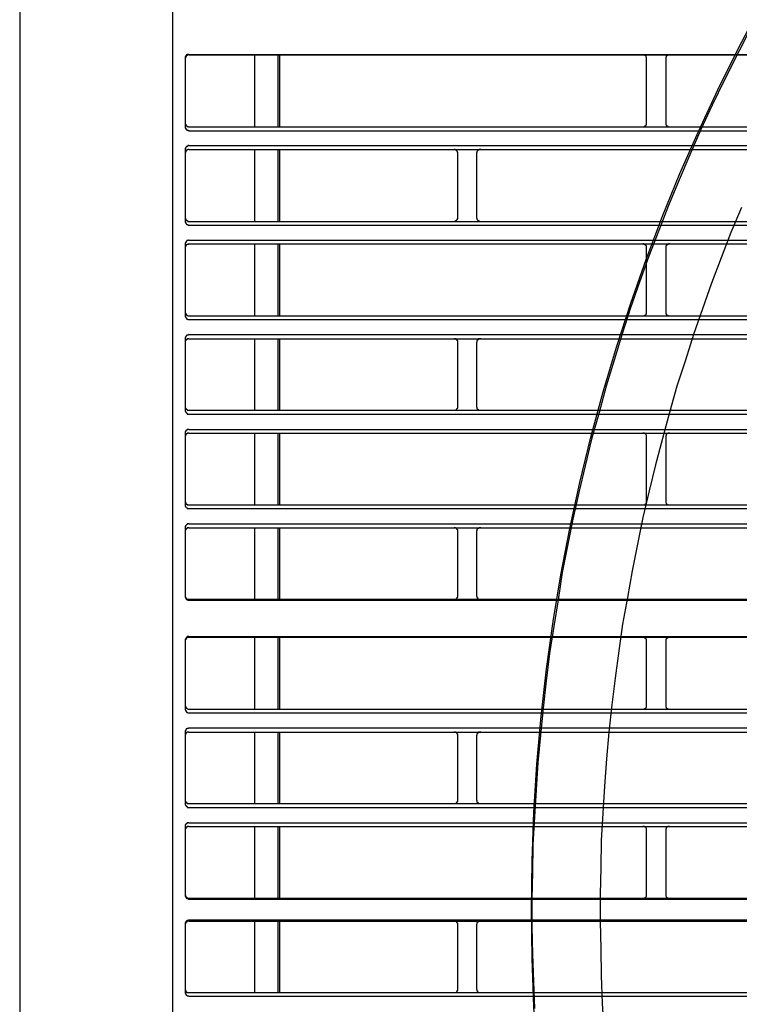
# Model space of a CAD drawing. Header units: millimetres. Extents: x 39871 to 53385, y 51832 to 57813.
# Tile 16 of 88: x 48431 to 48469, y 52499 to 52551. Entities that reach past the tile are written whole.
import ezdxf
from ezdxf import colors
from ezdxf.entities.mleader import LeaderData, LeaderLine
from ezdxf.math import Vec2, Vec3

# ---------------------------------------------------------------- set-up
doc = ezdxf.new("R2010")
doc.units = ezdxf.units.MM
doc.layers.add('AQUAREA', color=7, linetype='Continuous')
doc.layers.add('IS_KAN_OPIS', color=7, linetype='Continuous', lineweight=30)
doc.styles.add('ARIAL', font='ARIALN.TTF')

# ---------------------------------------------------------------- blocks, each defined once
blk = doc.blocks.new('SPLIT')
at = {"layer": 'AQUAREA'}
for points in [[(24287.87, -305.76), (24287.87, -306.54), (24286.4, -308.42), (24286.4, -1597.64)], [(24306.42, -989.12), (24306.42, -1542.75)], [(24382.79, -1149.42), (24378.87, -1157.12)], [(24308.59, -1153.76), (24308.59, -1153.76), (24308.52, -1153.76), (24308.45, -1153.76), (24308.38, -1153.76), (24308.38, -1153.83), (24308.3, -1153.83), (24308.24, -1153.83), (24308.24, -1153.9), (24308.17, -1153.9), (24308.17, -1153.97), (24308.17, -1154.04), (24308.1, -1154.04), (24308.1, -1154.11), (24308.1, -1154.18), (24308.1, -1154.25)], [(24308.59, -1153.83), (24308.59, -1153.83), (24308.52, -1153.83), (24308.45, -1153.83), (24308.38, -1153.9), (24308.3, -1153.9), (24308.3, -1153.97), (24308.24, -1153.97), (24308.24, -1154.04), (24308.17, -1154.04), (24308.17, -1154.11), (24308.17, -1154.18), (24308.1, -1154.18), (24308.1, -1154.25), (24308.1, -1154.32)], [(24308.1, -1154.25), (24308.1, -1163.28)], [(24308.59, -1153.76), (24877.69, -1153.76)], [(24308.59, -1153.83), (24877.69, -1153.83)], [(24317.2, -1153.83), (24317.2, -1163.28)], [(24320.28, -1153.83), (24320.28, -1163.28)], [(24320.49, -1153.83), (24320.49, -1163.28)], [(24368.65, -1154.32), (24368.65, -1154.32), (24368.65, -1154.25), (24368.65, -1154.18), (24368.65, -1154.11), (24368.58, -1154.11), (24368.58, -1154.04), (24368.58, -1153.97), (24368.5, -1153.97), (24368.5, -1153.9), (24368.44, -1153.9), (24368.37, -1153.9), (24368.37, -1153.83), (24368.3, -1153.83), (24368.23, -1153.83), (24368.15, -1153.83)], [(24368.65, -1162.79), (24368.65, -1154.32)], [(24371.65, -1153.83), (24371.65, -1153.83), (24371.59, -1153.83), (24371.52, -1153.83), (24371.45, -1153.83), (24371.45, -1153.9), (24371.38, -1153.9), (24371.3, -1153.97), (24371.24, -1153.97), (24371.24, -1154.04), (24371.24, -1154.11), (24371.17, -1154.11), (24371.17, -1154.18), (24371.17, -1154.25), (24371.17, -1154.32)], [(24371.17, -1154.32), (24371.17, -1162.79)], [(24378.87, -1157.12), (24377.25, -1160.41), (24375.79, -1163.63), (24374.32, -1166.92), (24372.92, -1170.21), (24371.52, -1173.57), (24370.25, -1176.86), (24368.93, -1180.22), (24367.74, -1183.65), (24366.55, -1187.01), (24365.43, -1190.44), (24364.38, -1193.87), (24363.33, -1197.3), (24362.42, -1200.73), (24361.44, -1204.23), (24360.6, -1207.73), (24359.75, -1211.23), (24358.99, -1214.73), (24358.29, -1218.23), (24357.59, -1221.73), (24357.03, -1225.3), (24356.47, -1228.8), (24355.9, -1232.37), (24355.49, -1235.94), (24355.07, -1239.51), (24354.72, -1243.08), (24354.37, -1246.65), (24354.15, -1250.22), (24353.95, -1253.79), (24353.74, -1257.43), (24353.67, -1261), (24353.6, -1264.57), (24353.6, -1268.21), (24353.67, -1271.78), (24353.8, -1275.35), (24353.95, -1278.92)], [(24381.1, -1173.85), (24379.7, -1177.14), (24378.45, -1180.43), (24377.19, -1183.79), (24376, -1187.15), (24374.8, -1190.51), (24373.75, -1193.87), (24372.64, -1197.3), (24371.65, -1200.73), (24370.75, -1204.16), (24369.84, -1207.59), (24369, -1211.02), (24368.15, -1214.52), (24367.45, -1218.02), (24366.75, -1221.52), (24366.13, -1225.02), (24365.5, -1228.52), (24365, -1232.02), (24364.52, -1235.59), (24364.1, -1239.09), (24363.68, -1242.66), (24363.4, -1246.16), (24363.12, -1249.73), (24362.9, -1253.3), (24362.7, -1256.87), (24362.63, -1260.44), (24362.55, -1263.94), (24362.55, -1267.51), (24362.63, -1271.08), (24362.7, -1274.65), (24362.84, -1278.22), (24363.05, -1281.79)], [(24308.1, -1162.79), (24308.1, -1162.79), (24308.1, -1162.86), (24308.1, -1162.93), (24308.17, -1162.93), (24308.17, -1163), (24308.17, -1163.07), (24308.24, -1163.07), (24308.24, -1163.14), (24308.3, -1163.14), (24308.3, -1163.21), (24308.38, -1163.21), (24308.45, -1163.21), (24308.52, -1163.21), (24308.52, -1163.28), (24308.59, -1163.28)], [(24308.1, -1163.28), (24308.1, -1163.28), (24308.1, -1163.35), (24308.1, -1163.42), (24308.17, -1163.42), (24308.17, -1163.49), (24308.17, -1163.56), (24308.24, -1163.56), (24308.24, -1163.63), (24308.3, -1163.63), (24308.3, -1163.7), (24308.38, -1163.7), (24308.45, -1163.7), (24308.52, -1163.7), (24308.52, -1163.77), (24308.59, -1163.77)], [(24308.59, -1163.28), (24877.69, -1163.28)], [(24368.15, -1163.28), (24368.15, -1163.28), (24368.23, -1163.28), (24368.3, -1163.28), (24368.3, -1163.21), (24368.37, -1163.21), (24368.44, -1163.21), (24368.44, -1163.14), (24368.5, -1163.14), (24368.5, -1163.07), (24368.58, -1163.07), (24368.58, -1163), (24368.65, -1163), (24368.65, -1162.93), (24368.65, -1162.86), (24368.65, -1162.79)], [(24371.17, -1162.79), (24371.17, -1162.79), (24371.17, -1162.86), (24371.17, -1162.93), (24371.17, -1163), (24371.24, -1163), (24371.24, -1163.07), (24371.3, -1163.07), (24371.3, -1163.14), (24371.38, -1163.14), (24371.38, -1163.21), (24371.45, -1163.21), (24371.52, -1163.21), (24371.52, -1163.28), (24371.59, -1163.28), (24371.65, -1163.28)], [(24308.59, -1163.77), (24877.69, -1163.77)], [(24308.59, -1165.73), (24308.59, -1165.73), (24308.52, -1165.73), (24308.45, -1165.73), (24308.45, -1165.8), (24308.38, -1165.8), (24308.3, -1165.8), (24308.3, -1165.87), (24308.24, -1165.87), (24308.24, -1165.94), (24308.17, -1165.94), (24308.17, -1166.01), (24308.17, -1166.08), (24308.1, -1166.08), (24308.1, -1166.15), (24308.1, -1166.22)], [(24308.1, -1166.22), (24308.1, -1175.67)], [(24308.59, -1166.22), (24308.59, -1166.22), (24308.52, -1166.22), (24308.45, -1166.22), (24308.45, -1166.29), (24308.38, -1166.29), (24308.3, -1166.29), (24308.3, -1166.36), (24308.24, -1166.36), (24308.24, -1166.43), (24308.17, -1166.43), (24308.17, -1166.5), (24308.17, -1166.57), (24308.1, -1166.57), (24308.1, -1166.64), (24308.1, -1166.71)], [(24308.59, -1165.73), (24877.69, -1165.73)], [(24308.59, -1166.22), (24877.69, -1166.22)], [(24317.2, -1166.22), (24317.2, -1175.67)], [(24320.28, -1166.22), (24320.28, -1175.67)], [(24320.49, -1166.22), (24320.49, -1175.67)], [(24343.87, -1166.71), (24343.87, -1166.71), (24343.87, -1166.64), (24343.87, -1166.57), (24343.8, -1166.57), (24343.8, -1166.5), (24343.8, -1166.43), (24343.73, -1166.43), (24343.73, -1166.36), (24343.65, -1166.36), (24343.65, -1166.29), (24343.59, -1166.29), (24343.52, -1166.29), (24343.52, -1166.22), (24343.45, -1166.22), (24343.38, -1166.22)], [(24346.88, -1166.22), (24346.8, -1166.22), (24346.74, -1166.22), (24346.67, -1166.22), (24346.67, -1166.29), (24346.6, -1166.29), (24346.53, -1166.29), (24346.53, -1166.36), (24346.45, -1166.36), (24346.45, -1166.43), (24346.39, -1166.5), (24346.39, -1166.57), (24346.39, -1166.64), (24346.32, -1166.64), (24346.32, -1166.71)], [(24343.87, -1175.18), (24343.87, -1166.71)], [(24346.32, -1166.71), (24346.32, -1175.18)], [(24308.1, -1175.18), (24308.1, -1175.18), (24308.1, -1175.25), (24308.1, -1175.32), (24308.17, -1175.32), (24308.17, -1175.39), (24308.17, -1175.46), (24308.24, -1175.46), (24308.24, -1175.53), (24308.3, -1175.53), (24308.3, -1175.6), (24308.38, -1175.6), (24308.45, -1175.6), (24308.45, -1175.67), (24308.52, -1175.67), (24308.59, -1175.67)], [(24343.38, -1175.67), (24343.38, -1175.67), (24343.45, -1175.67), (24343.52, -1175.67), (24343.52, -1175.6), (24343.59, -1175.6), (24343.65, -1175.6), (24343.65, -1175.53), (24343.73, -1175.53), (24343.73, -1175.46), (24343.8, -1175.46), (24343.8, -1175.39), (24343.8, -1175.32), (24343.87, -1175.32), (24343.87, -1175.25), (24343.87, -1175.18)], [(24346.32, -1175.18), (24346.32, -1175.18), (24346.32, -1175.25), (24346.39, -1175.25), (24346.39, -1175.32), (24346.39, -1175.39), (24346.45, -1175.46), (24346.45, -1175.53), (24346.53, -1175.53), (24346.53, -1175.6), (24346.6, -1175.6), (24346.67, -1175.6), (24346.67, -1175.67), (24346.74, -1175.67), (24346.8, -1175.67), (24346.88, -1175.67)], [(24308.1, -1175.67), (24308.1, -1175.67), (24308.1, -1175.74), (24308.1, -1175.81), (24308.17, -1175.81), (24308.17, -1175.88), (24308.17, -1175.95), (24308.24, -1175.95), (24308.24, -1176.02), (24308.3, -1176.02), (24308.3, -1176.09), (24308.38, -1176.09), (24308.45, -1176.09), (24308.45, -1176.16), (24308.52, -1176.16), (24308.59, -1176.16)], [(24308.59, -1175.67), (24877.69, -1175.67)], [(24308.59, -1176.16), (24877.69, -1176.16)], [(24308.59, -1178.12), (24308.59, -1178.12), (24308.52, -1178.12), (24308.45, -1178.19), (24308.38, -1178.19), (24308.3, -1178.19), (24308.3, -1178.26), (24308.24, -1178.26), (24308.24, -1178.33), (24308.17, -1178.33), (24308.17, -1178.4), (24308.17, -1178.47), (24308.1, -1178.47), (24308.1, -1178.54), (24308.1, -1178.61)], [(24308.1, -1178.61), (24308.1, -1188.06)], [(24308.59, -1178.61), (24308.59, -1178.61), (24308.52, -1178.61), (24308.52, -1178.68), (24308.45, -1178.68), (24308.38, -1178.68), (24308.3, -1178.68), (24308.3, -1178.75), (24308.24, -1178.75), (24308.24, -1178.82), (24308.17, -1178.82), (24308.17, -1178.89), (24308.17, -1178.96), (24308.1, -1178.96), (24308.1, -1179.03), (24308.1, -1179.1)], [(24308.59, -1178.12), (24877.69, -1178.12)], [(24308.59, -1178.61), (24877.69, -1178.61)], [(24317.2, -1178.61), (24317.2, -1188.06)], [(24320.28, -1178.61), (24320.28, -1188.06)], [(24320.49, -1178.61), (24320.49, -1188.06)], [(24368.65, -1179.1), (24368.65, -1179.1), (24368.65, -1179.03), (24368.65, -1178.96), (24368.65, -1178.89), (24368.58, -1178.89), (24368.58, -1178.82), (24368.5, -1178.82), (24368.5, -1178.75), (24368.44, -1178.75), (24368.44, -1178.68), (24368.37, -1178.68), (24368.3, -1178.68), (24368.3, -1178.61), (24368.23, -1178.61), (24368.15, -1178.61)], [(24368.65, -1187.57), (24368.65, -1179.1)], [(24371.65, -1178.61), (24371.65, -1178.61), (24371.59, -1178.61), (24371.52, -1178.61), (24371.52, -1178.68), (24371.45, -1178.68), (24371.38, -1178.68), (24371.38, -1178.75), (24371.3, -1178.75), (24371.3, -1178.82), (24371.24, -1178.82), (24371.24, -1178.89), (24371.17, -1178.89), (24371.17, -1178.96), (24371.17, -1179.03), (24371.17, -1179.1)], [(24371.17, -1179.1), (24371.17, -1187.57)], [(24308.1, -1187.57), (24308.1, -1187.57), (24308.1, -1187.64), (24308.1, -1187.71), (24308.17, -1187.71), (24308.17, -1187.78), (24308.17, -1187.85), (24308.24, -1187.85), (24308.24, -1187.92), (24308.3, -1187.92), (24308.3, -1187.99), (24308.38, -1187.99), (24308.45, -1188.06), (24308.52, -1188.06), (24308.59, -1188.06)], [(24308.1, -1188.06), (24308.1, -1188.06), (24308.1, -1188.13), (24308.1, -1188.2), (24308.17, -1188.2), (24308.17, -1188.27), (24308.17, -1188.34), (24308.24, -1188.34), (24308.24, -1188.41), (24308.3, -1188.41), (24308.3, -1188.48), (24308.38, -1188.48), (24308.45, -1188.48), (24308.45, -1188.55), (24308.52, -1188.55), (24308.59, -1188.55)], [(24308.59, -1188.06), (24877.69, -1188.06)], [(24368.15, -1188.06), (24368.15, -1188.06), (24368.23, -1188.06), (24368.3, -1188.06), (24368.37, -1188.06), (24368.37, -1187.99), (24368.44, -1187.99), (24368.5, -1187.99), (24368.5, -1187.92), (24368.58, -1187.92), (24368.58, -1187.85), (24368.58, -1187.78), (24368.65, -1187.78), (24368.65, -1187.71), (24368.65, -1187.64), (24368.65, -1187.57)], [(24371.17, -1187.57), (24371.17, -1187.57), (24371.17, -1187.64), (24371.17, -1187.71), (24371.17, -1187.78), (24371.24, -1187.78), (24371.24, -1187.85), (24371.24, -1187.92), (24371.3, -1187.92), (24371.38, -1187.99), (24371.45, -1187.99), (24371.45, -1188.06), (24371.52, -1188.06), (24371.59, -1188.06), (24371.65, -1188.06)], [(24308.59, -1188.55), (24877.69, -1188.55)], [(24308.59, -1190.51), (24308.59, -1190.51), (24308.52, -1190.51), (24308.52, -1190.58), (24308.45, -1190.58), (24308.38, -1190.58), (24308.3, -1190.65), (24308.24, -1190.65), (24308.24, -1190.72), (24308.17, -1190.72), (24308.17, -1190.79), (24308.17, -1190.86), (24308.1, -1190.86), (24308.1, -1190.93), (24308.1, -1191), (24308.1, -1191.07)], [(24308.59, -1190.51), (24877.69, -1190.51)], [(24308.1, -1191.07), (24308.1, -1200.45)], [(24308.59, -1191.07), (24308.59, -1191.07), (24308.52, -1191.07), (24308.45, -1191.07), (24308.38, -1191.07), (24308.38, -1191.14), (24308.3, -1191.14), (24308.24, -1191.14), (24308.24, -1191.21), (24308.17, -1191.21), (24308.17, -1191.28), (24308.17, -1191.35), (24308.1, -1191.35), (24308.1, -1191.42), (24308.1, -1191.49), (24308.1, -1191.56)], [(24308.59, -1191.07), (24877.69, -1191.07)], [(24317.2, -1191.07), (24317.2, -1200.45)], [(24320.28, -1191.07), (24320.28, -1200.45)], [(24320.49, -1191.07), (24320.49, -1200.45)], [(24343.87, -1191.56), (24343.87, -1191.49), (24343.87, -1191.42), (24343.87, -1191.35), (24343.8, -1191.35), (24343.8, -1191.28), (24343.8, -1191.21), (24343.73, -1191.21), (24343.73, -1191.14), (24343.65, -1191.14), (24343.59, -1191.07), (24343.52, -1191.07), (24343.45, -1191.07), (24343.38, -1191.07)], [(24343.87, -1199.96), (24343.87, -1191.56)], [(24346.88, -1191.07), (24346.8, -1191.07), (24346.74, -1191.07), (24346.67, -1191.07), (24346.6, -1191.07), (24346.6, -1191.14), (24346.53, -1191.14), (24346.45, -1191.21), (24346.45, -1191.28), (24346.39, -1191.28), (24346.39, -1191.35), (24346.39, -1191.42), (24346.39, -1191.49), (24346.32, -1191.49), (24346.32, -1191.56)], [(24346.32, -1191.56), (24346.32, -1199.96)], [(24308.1, -1199.96), (24308.1, -1199.96), (24308.1, -1200.03), (24308.1, -1200.1), (24308.17, -1200.17), (24308.17, -1200.24), (24308.24, -1200.24), (24308.24, -1200.31), (24308.3, -1200.31), (24308.3, -1200.38), (24308.38, -1200.38), (24308.38, -1200.45), (24308.45, -1200.45), (24308.52, -1200.45), (24308.59, -1200.45)], [(24308.1, -1200.45), (24308.1, -1200.45), (24308.1, -1200.52), (24308.1, -1200.59), (24308.17, -1200.66), (24308.17, -1200.73), (24308.24, -1200.73), (24308.24, -1200.8), (24308.3, -1200.8), (24308.3, -1200.87), (24308.38, -1200.87), (24308.38, -1200.94), (24308.45, -1200.94), (24308.52, -1200.94), (24308.59, -1200.94)], [(24308.59, -1200.45), (24877.69, -1200.45)], [(24308.59, -1200.94), (24877.69, -1200.94)], [(24343.38, -1200.45), (24343.38, -1200.45), (24343.45, -1200.45), (24343.52, -1200.45), (24343.59, -1200.45), (24343.59, -1200.38), (24343.65, -1200.38), (24343.73, -1200.31), (24343.73, -1200.24), (24343.8, -1200.24), (24343.8, -1200.17), (24343.87, -1200.17), (24343.87, -1200.1), (24343.87, -1200.03), (24343.87, -1199.96)], [(24346.32, -1199.96), (24346.32, -1199.96), (24346.32, -1200.03), (24346.39, -1200.03), (24346.39, -1200.1), (24346.39, -1200.17), (24346.39, -1200.24), (24346.45, -1200.24), (24346.45, -1200.31), (24346.53, -1200.31), (24346.53, -1200.38), (24346.6, -1200.38), (24346.67, -1200.45), (24346.74, -1200.45), (24346.8, -1200.45), (24346.88, -1200.45)], [(24308.59, -1202.97), (24308.59, -1202.97), (24308.52, -1202.97), (24308.45, -1202.97), (24308.38, -1202.97), (24308.38, -1203.04), (24308.3, -1203.04), (24308.24, -1203.04), (24308.24, -1203.11), (24308.17, -1203.11), (24308.17, -1203.18), (24308.17, -1203.25), (24308.1, -1203.25), (24308.1, -1203.32), (24308.1, -1203.39), (24308.1, -1203.46)], [(24308.1, -1203.46), (24308.1, -1212.84)], [(24308.59, -1203.46), (24308.59, -1203.46), (24308.52, -1203.46), (24308.45, -1203.46), (24308.38, -1203.46), (24308.38, -1203.53), (24308.3, -1203.53), (24308.24, -1203.53), (24308.24, -1203.6), (24308.17, -1203.6), (24308.17, -1203.67), (24308.17, -1203.74), (24308.1, -1203.74), (24308.1, -1203.81), (24308.1, -1203.88), (24308.1, -1203.95)], [(24308.59, -1202.97), (24877.69, -1202.97)], [(24308.59, -1203.46), (24877.69, -1203.46)], [(24317.2, -1203.46), (24317.2, -1212.84)], [(24320.28, -1203.46), (24320.28, -1212.84)], [(24320.49, -1203.46), (24320.49, -1212.84)], [(24368.65, -1203.95), (24368.65, -1203.95), (24368.65, -1203.88), (24368.65, -1203.81), (24368.65, -1203.74), (24368.58, -1203.67), (24368.58, -1203.6), (24368.5, -1203.6), (24368.5, -1203.53), (24368.44, -1203.53), (24368.37, -1203.46), (24368.3, -1203.46), (24368.23, -1203.46), (24368.15, -1203.46)], [(24371.65, -1203.46), (24371.65, -1203.46), (24371.59, -1203.46), (24371.52, -1203.46), (24371.45, -1203.46), (24371.38, -1203.53), (24371.3, -1203.53), (24371.3, -1203.6), (24371.24, -1203.6), (24371.24, -1203.67), (24371.24, -1203.74), (24371.17, -1203.74), (24371.17, -1203.81), (24371.17, -1203.88), (24371.17, -1203.95)], [(24368.65, -1212.35), (24368.65, -1203.95)], [(24371.17, -1203.95), (24371.17, -1212.35)], [(24308.1, -1212.35), (24308.1, -1212.35), (24308.1, -1212.42), (24308.1, -1212.49), (24308.1, -1212.56), (24308.17, -1212.56), (24308.17, -1212.63), (24308.17, -1212.7), (24308.24, -1212.7), (24308.24, -1212.77), (24308.3, -1212.77), (24308.38, -1212.77), (24308.38, -1212.84), (24308.45, -1212.84), (24308.52, -1212.84), (24308.59, -1212.84)], [(24368.15, -1212.84), (24368.15, -1212.84), (24368.23, -1212.84), (24368.3, -1212.84), (24368.37, -1212.84), (24368.44, -1212.77), (24368.5, -1212.77), (24368.5, -1212.7), (24368.58, -1212.7), (24368.58, -1212.63), (24368.65, -1212.63), (24368.65, -1212.56), (24368.65, -1212.49), (24368.65, -1212.42), (24368.65, -1212.35)], [(24371.17, -1212.35), (24371.17, -1212.35), (24371.17, -1212.42), (24371.17, -1212.49), (24371.17, -1212.56), (24371.24, -1212.63), (24371.24, -1212.7), (24371.3, -1212.7), (24371.3, -1212.77), (24371.38, -1212.77), (24371.45, -1212.84), (24371.52, -1212.84), (24371.59, -1212.84), (24371.65, -1212.84)], [(24308.1, -1212.84), (24308.1, -1212.84), (24308.1, -1212.91), (24308.1, -1212.98), (24308.1, -1213.05), (24308.17, -1213.05), (24308.17, -1213.12), (24308.24, -1213.19), (24308.3, -1213.26), (24308.38, -1213.26), (24308.38, -1213.33), (24308.45, -1213.33), (24308.52, -1213.33), (24308.59, -1213.33)], [(24308.59, -1212.84), (24877.69, -1212.84)], [(24308.59, -1213.33), (24877.69, -1213.33)], [(24308.59, -1215.36), (24308.59, -1215.36), (24308.52, -1215.36), (24308.45, -1215.36), (24308.38, -1215.36), (24308.38, -1215.43), (24308.3, -1215.43), (24308.24, -1215.5), (24308.17, -1215.57), (24308.17, -1215.64), (24308.1, -1215.64), (24308.1, -1215.71), (24308.1, -1215.78), (24308.1, -1215.85)], [(24308.1, -1215.85), (24308.1, -1224.88)], [(24308.59, -1215.85), (24308.59, -1215.85), (24308.52, -1215.85), (24308.45, -1215.85), (24308.38, -1215.85), (24308.38, -1215.92), (24308.3, -1215.92), (24308.3, -1215.99), (24308.24, -1215.99), (24308.24, -1216.06), (24308.17, -1216.06), (24308.17, -1216.13), (24308.1, -1216.2), (24308.1, -1216.27), (24308.1, -1216.34)], [(24308.59, -1215.36), (24877.69, -1215.36)], [(24308.59, -1215.85), (24877.69, -1215.85)], [(24317.2, -1215.85), (24317.2, -1225.23)], [(24320.28, -1215.85), (24320.28, -1225.23)], [(24320.49, -1215.85), (24320.49, -1225.23)], [(24343.87, -1216.34), (24343.87, -1216.34), (24343.87, -1216.27), (24343.87, -1216.2), (24343.87, -1216.13), (24343.8, -1216.13), (24343.8, -1216.06), (24343.73, -1216.06), (24343.73, -1215.99), (24343.65, -1215.92), (24343.59, -1215.92), (24343.59, -1215.85), (24343.52, -1215.85), (24343.45, -1215.85), (24343.38, -1215.85)], [(24343.87, -1224.74), (24343.87, -1216.34)], [(24346.88, -1215.85), (24346.8, -1215.85), (24346.74, -1215.85), (24346.67, -1215.85), (24346.6, -1215.92), (24346.53, -1215.92), (24346.53, -1215.99), (24346.45, -1215.99), (24346.45, -1216.06), (24346.39, -1216.06), (24346.39, -1216.13), (24346.39, -1216.2), (24346.39, -1216.27), (24346.32, -1216.27), (24346.32, -1216.34)], [(24346.32, -1216.34), (24346.32, -1224.74)], [(24308.1, -1224.74), (24308.1, -1224.81), (24308.1, -1224.88), (24308.1, -1224.95), (24308.17, -1224.95), (24308.17, -1225.02), (24308.17, -1225.09), (24308.24, -1225.09), (24308.24, -1225.16), (24308.3, -1225.16), (24308.38, -1225.16), (24308.38, -1225.23), (24308.45, -1225.23), (24308.52, -1225.23), (24308.59, -1225.23)], [(24308.1, -1224.88), (24308.1, -1224.88), (24308.1, -1224.95), (24308.1, -1225.02), (24308.17, -1225.02), (24308.17, -1225.09), (24308.17, -1225.16), (24308.24, -1225.16), (24308.24, -1225.23), (24308.3, -1225.23), (24308.3, -1225.3), (24308.38, -1225.3), (24308.45, -1225.3), (24308.45, -1225.37), (24308.52, -1225.37), (24308.59, -1225.37)], [(24308.59, -1225.23), (24877.69, -1225.23)], [(24308.59, -1225.37), (24877.69, -1225.37)], [(24343.38, -1225.23), (24343.38, -1225.23), (24343.45, -1225.23), (24343.52, -1225.23), (24343.59, -1225.23), (24343.65, -1225.16), (24343.73, -1225.16), (24343.73, -1225.09), (24343.8, -1225.09), (24343.8, -1225.02), (24343.8, -1224.95), (24343.87, -1224.95), (24343.87, -1224.88), (24343.87, -1224.81), (24343.87, -1224.74)], [(24346.32, -1224.74), (24346.32, -1224.81), (24346.39, -1224.81), (24346.39, -1224.88), (24346.39, -1224.95), (24346.39, -1225.02), (24346.45, -1225.02), (24346.45, -1225.09), (24346.53, -1225.16), (24346.6, -1225.16), (24346.6, -1225.23), (24346.67, -1225.23), (24346.74, -1225.23), (24346.8, -1225.23), (24346.88, -1225.23)], [(24308.59, -1230.13), (24308.59, -1230.13), (24308.52, -1230.13), (24308.45, -1230.13), (24308.38, -1230.13), (24308.38, -1230.2), (24308.3, -1230.2), (24308.3, -1230.27), (24308.24, -1230.27), (24308.24, -1230.34), (24308.17, -1230.34), (24308.17, -1230.41), (24308.17, -1230.48), (24308.1, -1230.48), (24308.1, -1230.55), (24308.1, -1230.62)], [(24308.59, -1230.2), (24308.59, -1230.2), (24308.52, -1230.2), (24308.52, -1230.27), (24308.45, -1230.27), (24308.38, -1230.27), (24308.3, -1230.27), (24308.3, -1230.34), (24308.24, -1230.34), (24308.24, -1230.41), (24308.17, -1230.41), (24308.17, -1230.48), (24308.17, -1230.55), (24308.1, -1230.55), (24308.1, -1230.62), (24308.1, -1230.69)], [(24308.1, -1230.62), (24308.1, -1239.65)], [(24308.59, -1230.13), (24877.69, -1230.13)], [(24308.59, -1230.2), (24877.69, -1230.2)], [(24317.2, -1230.2), (24317.2, -1239.65)], [(24320.28, -1230.2), (24320.28, -1239.65)], [(24320.49, -1230.2), (24320.49, -1239.65)], [(24368.65, -1230.69), (24368.65, -1230.69), (24368.65, -1230.62), (24368.65, -1230.55), (24368.65, -1230.48), (24368.58, -1230.48), (24368.58, -1230.41), (24368.5, -1230.41), (24368.5, -1230.34), (24368.44, -1230.34), (24368.44, -1230.27), (24368.37, -1230.27), (24368.3, -1230.27), (24368.3, -1230.2), (24368.23, -1230.2), (24368.15, -1230.2)], [(24368.65, -1239.16), (24368.65, -1230.69)], [(24371.65, -1230.2), (24371.65, -1230.2), (24371.59, -1230.2), (24371.52, -1230.2), (24371.52, -1230.27), (24371.45, -1230.27), (24371.38, -1230.27), (24371.38, -1230.34), (24371.3, -1230.34), (24371.3, -1230.41), (24371.24, -1230.41), (24371.24, -1230.48), (24371.17, -1230.48), (24371.17, -1230.55), (24371.17, -1230.62), (24371.17, -1230.69)], [(24371.17, -1230.69), (24371.17, -1239.16)], [(24308.1, -1239.16), (24308.1, -1239.16), (24308.1, -1239.23), (24308.1, -1239.3), (24308.17, -1239.3), (24308.17, -1239.37), (24308.17, -1239.44), (24308.24, -1239.44), (24308.24, -1239.51), (24308.3, -1239.51), (24308.3, -1239.58), (24308.38, -1239.58), (24308.45, -1239.65), (24308.52, -1239.65), (24308.59, -1239.65)], [(24308.1, -1239.65), (24308.1, -1239.65), (24308.1, -1239.72), (24308.1, -1239.79), (24308.17, -1239.79), (24308.17, -1239.86), (24308.17, -1239.93), (24308.24, -1239.93), (24308.24, -1240), (24308.3, -1240), (24308.3, -1240.07), (24308.38, -1240.07), (24308.45, -1240.07), (24308.45, -1240.14), (24308.52, -1240.14), (24308.59, -1240.14)], [(24308.59, -1239.65), (24877.69, -1239.65)], [(24368.15, -1239.65), (24368.15, -1239.65), (24368.23, -1239.65), (24368.3, -1239.65), (24368.37, -1239.65), (24368.37, -1239.58), (24368.44, -1239.58), (24368.5, -1239.58), (24368.5, -1239.51), (24368.58, -1239.51), (24368.58, -1239.44), (24368.58, -1239.37), (24368.65, -1239.37), (24368.65, -1239.3), (24368.65, -1239.23), (24368.65, -1239.16)], [(24371.17, -1239.16), (24371.17, -1239.16), (24371.17, -1239.23), (24371.17, -1239.3), (24371.17, -1239.37), (24371.24, -1239.37), (24371.24, -1239.44), (24371.24, -1239.51), (24371.3, -1239.51), (24371.38, -1239.58), (24371.45, -1239.58), (24371.45, -1239.65), (24371.52, -1239.65), (24371.59, -1239.65), (24371.65, -1239.65)], [(24308.59, -1240.14), (24877.69, -1240.14)], [(24308.59, -1242.1), (24308.59, -1242.1), (24308.52, -1242.17), (24308.45, -1242.17), (24308.38, -1242.17), (24308.3, -1242.24), (24308.24, -1242.24), (24308.24, -1242.31), (24308.17, -1242.31), (24308.17, -1242.38), (24308.17, -1242.45), (24308.1, -1242.45), (24308.1, -1242.52), (24308.1, -1242.59), (24308.1, -1242.66)], [(24308.59, -1242.1), (24877.69, -1242.1)], [(24308.1, -1242.66), (24308.1, -1252.04)], [(24308.59, -1242.66), (24308.59, -1242.66), (24308.52, -1242.66), (24308.45, -1242.66), (24308.38, -1242.66), (24308.38, -1242.73), (24308.3, -1242.73), (24308.24, -1242.73), (24308.24, -1242.8), (24308.17, -1242.8), (24308.17, -1242.87), (24308.17, -1242.94), (24308.1, -1242.94), (24308.1, -1243.01), (24308.1, -1243.08), (24308.1, -1243.15)], [(24308.59, -1242.66), (24877.69, -1242.66)], [(24317.2, -1242.66), (24317.2, -1252.04)], [(24320.28, -1242.66), (24320.28, -1252.04)], [(24320.49, -1242.66), (24320.49, -1252.04)], [(24343.87, -1243.15), (24343.87, -1243.08), (24343.87, -1243.01), (24343.87, -1242.94), (24343.8, -1242.94), (24343.8, -1242.87), (24343.8, -1242.8), (24343.73, -1242.8), (24343.73, -1242.73), (24343.65, -1242.73), (24343.59, -1242.66), (24343.52, -1242.66), (24343.45, -1242.66), (24343.38, -1242.66)], [(24343.87, -1251.55), (24343.87, -1243.15)], [(24346.88, -1242.66), (24346.8, -1242.66), (24346.74, -1242.66), (24346.67, -1242.66), (24346.6, -1242.66), (24346.6, -1242.73), (24346.53, -1242.73), (24346.53, -1242.8), (24346.45, -1242.8), (24346.45, -1242.87), (24346.39, -1242.87), (24346.39, -1242.94), (24346.39, -1243.01), (24346.39, -1243.08), (24346.32, -1243.08), (24346.32, -1243.15)], [(24346.32, -1243.15), (24346.32, -1251.55)], [(24308.1, -1251.55), (24308.1, -1251.55), (24308.1, -1251.62), (24308.1, -1251.69), (24308.17, -1251.76), (24308.17, -1251.83), (24308.24, -1251.83), (24308.24, -1251.9), (24308.3, -1251.9), (24308.3, -1251.97), (24308.38, -1251.97), (24308.38, -1252.04), (24308.45, -1252.04), (24308.52, -1252.04), (24308.59, -1252.04)], [(24308.1, -1252.04), (24308.1, -1252.04), (24308.1, -1252.11), (24308.1, -1252.18), (24308.17, -1252.25), (24308.17, -1252.32), (24308.24, -1252.32), (24308.24, -1252.39), (24308.3, -1252.39), (24308.3, -1252.46), (24308.38, -1252.46), (24308.38, -1252.53), (24308.45, -1252.53), (24308.52, -1252.53), (24308.59, -1252.53)], [(24308.59, -1252.04), (24877.69, -1252.04)], [(24308.59, -1252.53), (24877.69, -1252.53)], [(24343.38, -1252.04), (24343.38, -1252.04), (24343.45, -1252.04), (24343.52, -1252.04), (24343.59, -1252.04), (24343.59, -1251.97), (24343.65, -1251.97), (24343.73, -1251.9), (24343.73, -1251.83), (24343.8, -1251.83), (24343.8, -1251.76), (24343.87, -1251.76), (24343.87, -1251.69), (24343.87, -1251.62), (24343.87, -1251.55)], [(24346.32, -1251.55), (24346.32, -1251.55), (24346.32, -1251.62), (24346.39, -1251.62), (24346.39, -1251.69), (24346.39, -1251.76), (24346.39, -1251.83), (24346.45, -1251.83), (24346.45, -1251.9), (24346.53, -1251.9), (24346.53, -1251.97), (24346.6, -1251.97), (24346.67, -1252.04), (24346.74, -1252.04), (24346.8, -1252.04), (24346.88, -1252.04)], [(24308.59, -1254.56), (24308.59, -1254.56), (24308.52, -1254.56), (24308.45, -1254.56), (24308.38, -1254.56), (24308.38, -1254.63), (24308.3, -1254.63), (24308.24, -1254.63), (24308.24, -1254.7), (24308.17, -1254.7), (24308.17, -1254.77), (24308.17, -1254.84), (24308.1, -1254.84), (24308.1, -1254.91), (24308.1, -1254.98), (24308.1, -1255.05)], [(24308.1, -1255.05), (24308.1, -1264.08)], [(24308.59, -1255.05), (24308.59, -1255.05), (24308.52, -1255.05), (24308.45, -1255.05), (24308.38, -1255.05), (24308.38, -1255.12), (24308.3, -1255.12), (24308.24, -1255.12), (24308.24, -1255.19), (24308.17, -1255.19), (24308.17, -1255.26), (24308.17, -1255.33), (24308.1, -1255.33), (24308.1, -1255.4), (24308.1, -1255.47), (24308.1, -1255.54)], [(24308.59, -1254.56), (24877.69, -1254.56)], [(24308.59, -1255.05), (24877.69, -1255.05)], [(24317.2, -1255.05), (24317.2, -1264.43)], [(24320.28, -1255.05), (24320.28, -1264.43)], [(24320.49, -1255.05), (24320.49, -1264.43)], [(24368.65, -1255.54), (24368.65, -1255.54), (24368.65, -1255.47), (24368.65, -1255.4), (24368.65, -1255.33), (24368.58, -1255.26), (24368.58, -1255.19), (24368.5, -1255.19), (24368.5, -1255.12), (24368.44, -1255.12), (24368.37, -1255.05), (24368.3, -1255.05), (24368.23, -1255.05), (24368.15, -1255.05)], [(24371.65, -1255.05), (24371.65, -1255.05), (24371.59, -1255.05), (24371.52, -1255.05), (24371.45, -1255.05), (24371.38, -1255.12), (24371.3, -1255.12), (24371.3, -1255.19), (24371.24, -1255.19), (24371.24, -1255.26), (24371.24, -1255.33), (24371.17, -1255.33), (24371.17, -1255.4), (24371.17, -1255.47), (24371.17, -1255.54)], [(24368.65, -1263.94), (24368.65, -1255.54)], [(24371.17, -1255.54), (24371.17, -1263.94)], [(24308.1, -1263.94), (24308.1, -1263.94), (24308.1, -1264.01), (24308.1, -1264.08), (24308.1, -1264.15), (24308.17, -1264.15), (24308.17, -1264.22), (24308.17, -1264.29), (24308.24, -1264.29), (24308.24, -1264.36), (24308.3, -1264.36), (24308.38, -1264.36), (24308.38, -1264.43), (24308.45, -1264.43), (24308.52, -1264.43), (24308.59, -1264.43)], [(24308.1, -1263.94), (24308.1, -1263.94), (24308.1, -1264.01), (24308.1, -1264.08), (24308.1, -1264.15), (24308.17, -1264.15), (24308.17, -1264.22), (24308.17, -1264.29), (24308.24, -1264.29), (24308.24, -1264.36), (24308.3, -1264.36), (24308.38, -1264.36), (24308.38, -1264.43), (24308.45, -1264.43), (24308.52, -1264.43), (24308.59, -1264.43)], [(24308.1, -1264.08), (24308.1, -1264.08), (24308.1, -1264.15), (24308.1, -1264.22), (24308.17, -1264.22), (24308.17, -1264.29), (24308.17, -1264.36), (24308.24, -1264.36), (24308.24, -1264.43), (24308.3, -1264.43), (24308.3, -1264.5), (24308.38, -1264.5), (24308.45, -1264.5), (24308.52, -1264.57), (24308.59, -1264.57)], [(24368.15, -1264.43), (24368.15, -1264.43), (24368.23, -1264.43), (24368.3, -1264.43), (24368.37, -1264.43), (24368.44, -1264.36), (24368.5, -1264.36), (24368.5, -1264.29), (24368.58, -1264.29), (24368.58, -1264.22), (24368.65, -1264.22), (24368.65, -1264.15), (24368.65, -1264.08), (24368.65, -1264.01), (24368.65, -1263.94)], [(24371.17, -1263.94), (24371.17, -1263.94), (24371.17, -1264.01), (24371.17, -1264.08), (24371.17, -1264.15), (24371.24, -1264.22), (24371.24, -1264.29), (24371.3, -1264.29), (24371.3, -1264.36), (24371.38, -1264.36), (24371.45, -1264.43), (24371.52, -1264.43), (24371.59, -1264.43), (24371.65, -1264.43)], [(24308.59, -1264.43), (24877.69, -1264.43)], [(24308.59, -1264.57), (24877.69, -1264.57)], [(24308.59, -1267.3), (24308.59, -1267.3), (24308.52, -1267.37), (24308.45, -1267.37), (24308.38, -1267.37), (24308.3, -1267.44), (24308.24, -1267.44), (24308.24, -1267.51), (24308.17, -1267.51), (24308.17, -1267.58), (24308.17, -1267.65), (24308.1, -1267.65), (24308.1, -1267.72), (24308.1, -1267.79), (24308.1, -1267.86)], [(24308.59, -1267.44), (24308.59, -1267.44), (24308.52, -1267.44), (24308.45, -1267.44), (24308.38, -1267.44), (24308.38, -1267.51), (24308.3, -1267.51), (24308.3, -1267.58), (24308.24, -1267.58), (24308.24, -1267.65), (24308.17, -1267.65), (24308.17, -1267.72), (24308.1, -1267.79), (24308.1, -1267.86), (24308.1, -1267.93)], [(24308.1, -1267.86), (24308.1, -1276.82)], [(24308.59, -1267.3), (24877.69, -1267.3)], [(24308.59, -1267.44), (24877.69, -1267.44)], [(24317.2, -1267.44), (24317.2, -1276.82)], [(24320.28, -1267.44), (24320.28, -1276.82)], [(24320.49, -1267.44), (24320.49, -1276.82)], [(24343.87, -1267.93), (24343.87, -1267.93), (24343.87, -1267.86), (24343.87, -1267.79), (24343.87, -1267.72), (24343.8, -1267.72), (24343.8, -1267.65), (24343.73, -1267.65), (24343.73, -1267.58), (24343.65, -1267.51), (24343.59, -1267.51), (24343.59, -1267.44), (24343.52, -1267.44), (24343.45, -1267.44), (24343.38, -1267.44)], [(24343.87, -1276.33), (24343.87, -1267.93)], [(24346.88, -1267.44), (24346.8, -1267.44), (24346.74, -1267.44), (24346.67, -1267.44), (24346.6, -1267.51), (24346.53, -1267.51), (24346.53, -1267.58), (24346.45, -1267.58), (24346.45, -1267.65), (24346.39, -1267.65), (24346.39, -1267.72), (24346.39, -1267.79), (24346.39, -1267.86), (24346.32, -1267.86), (24346.32, -1267.93)], [(24346.32, -1267.93), (24346.32, -1276.33)], [(24308.1, -1276.33), (24308.1, -1276.4), (24308.1, -1276.47), (24308.1, -1276.54), (24308.17, -1276.54), (24308.17, -1276.61), (24308.17, -1276.68), (24308.24, -1276.68), (24308.24, -1276.75), (24308.3, -1276.75), (24308.38, -1276.82), (24308.45, -1276.82), (24308.52, -1276.82), (24308.59, -1276.82)], [(24308.1, -1276.75), (24308.1, -1276.82), (24308.1, -1276.89), (24308.1, -1276.96), (24308.17, -1276.96), (24308.17, -1277.03), (24308.17, -1277.1), (24308.24, -1277.1), (24308.24, -1277.17), (24308.3, -1277.17), (24308.38, -1277.24), (24308.45, -1277.24), (24308.52, -1277.24), (24308.59, -1277.24), (24308.59, -1277.31)], [(24308.59, -1276.82), (24877.69, -1276.82)], [(24343.38, -1276.82), (24343.38, -1276.82), (24343.45, -1276.82), (24343.52, -1276.82), (24343.59, -1276.82), (24343.65, -1276.82), (24343.65, -1276.75), (24343.73, -1276.75), (24343.73, -1276.68), (24343.8, -1276.68), (24343.8, -1276.61), (24343.8, -1276.54), (24343.87, -1276.54), (24343.87, -1276.47), (24343.87, -1276.4), (24343.87, -1276.33)], [(24346.32, -1276.33), (24346.32, -1276.4), (24346.39, -1276.4), (24346.39, -1276.47), (24346.39, -1276.54), (24346.39, -1276.61), (24346.45, -1276.61), (24346.45, -1276.68), (24346.53, -1276.75), (24346.6, -1276.75), (24346.6, -1276.82), (24346.67, -1276.82), (24346.74, -1276.82), (24346.8, -1276.82), (24346.88, -1276.82)], [(24308.59, -1277.31), (24877.69, -1277.31)]]:
    blk.add_lwpolyline(points, dxfattribs=at)
blk.add_open_spline([(24849.6, -1265.94), (24849.6, -1128.96), (24738.55, -1017.91), (24601.57, -1017.91), (24464.58, -1017.91), (24353.54, -1128.96), (24353.54, -1265.94), (24353.54, -1402.93), (24464.58, -1513.97), (24601.57, -1513.97), (24738.55, -1513.97), (24849.6, -1402.93), (24849.6, -1265.94)], degree=3, knots=[0, 0, 0, 0, 1, 1, 1, 2, 2, 2, 3, 3, 3, 4, 4, 4, 4], dxfattribs=at)
blk = doc.blocks.new('_None')

msp = doc.modelspace()

# ---------------------------------------------------------------- block references
at = {"lineweight": 13, "xscale": 0.4, "yscale": 0.4, "zscale": 0.4}
msp.add_blockref('SPLIT', (38716.626, 53010.774), dxfattribs=at)

# ---------------------------------------------------------------- leaders
at = {"layer": 'IS_KAN_OPIS', "color": 212}
ml = msp.add_multileader_mtext('Standard', dxfattribs=at)
ml.set_content('\\pxql;{\\C256;Układ pompowy - \\A1;obieg ogrzewania\\Pgrzejnikowego 55/45%%DC; 35kPa; 11,3kW; 917,53kg/h\\P\\C1;Pompa  1~230V; 0,2kW}', color=212, style='ARIAL')
ml.set_leader_properties(color=212)
ml.set_arrow_properties(name='NONE')
ml.build(insert=Vec2(0, 0))
ml.multileader.update_dxf_attribs({"text_left_attachment_type": 6, "text_right_attachment_type": 6, "dogleg_length": 5, "arrow_head_size": 3})
ctx = ml.context
ctx.base_point, ctx.char_height, ctx.arrow_head_size, ctx.landing_gap_size, ctx.plane_origin = Vec3(45306.642, 52379.527), 30, 3, 1, Vec3(43632.71, 52295.388)
ctx.left_attachment, ctx.right_attachment = 6, 6
notes = []
notes.append((ctx, [(0, (1, 1, 0), (45301.642, 52379.527), (1, 0), 5, [(0, [(45125.376, 52771.048)], 0, [])])]))
ctx.mtext.insert, ctx.mtext.width, ctx.mtext.flow_direction = Vec3(45307.642, 52417.856), 8077.03979, 5
for ctx, leaders in notes:
    for number, flags, end, landing, length, lines in leaders:
        leader = LeaderData()
        leader.index, (leader.has_last_leader_line, leader.has_dogleg_vector, leader.attachment_direction) = number, flags
        leader.last_leader_point, leader.dogleg_vector, leader.dogleg_length = Vec3(end), Vec3(landing), length
        for number, points, colour, breaks in lines:
            line = LeaderLine()
            line.index, line.vertices, line.color, line.breaks = number, Vec3.list(points), colors.encode_raw_color(colour), breaks
            leader.lines.append(line)
        ctx.leaders.append(leader)

doc.saveas('drawing.dxf')
